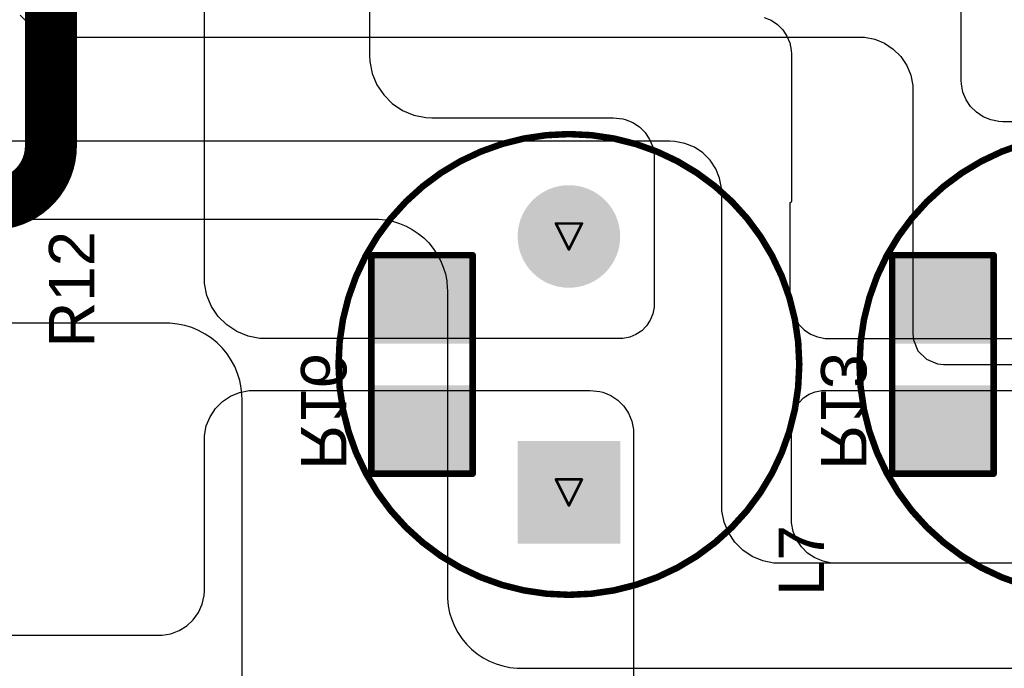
# Model space of a CAD drawing. Header units: inches. Extents: x 0 to 11.2, y -0.2 to 5.5.
# Tile 20 of 57: x 2.34 to 3.097, y 0.275 to 0.773. Entities that reach past the tile are written whole.
import ezdxf

# ---------------------------------------------------------------- set-up
doc = ezdxf.new("R2010")
doc.units = ezdxf.units.IN
doc.header["$MEASUREMENT"] = 0
for name, color, linetype in [('Bottom Layer', 5, 'Continuous'), ('Bottom Overlay', 54, 'Continuous'), ('Bottom Paste', 16, 'Continuous'), ('Bottom Solder', 6, 'Continuous'), ('Drill Drawing', 1, 'Continuous'), ('Multi-Layer', 9, 'Continuous'), ('Pad Holes', 156, 'Continuous'), ('Top Layer', 1, 'Continuous'), ('Top Overlay', 2, 'Continuous'), ('Top Solder', 216, 'Continuous')]:
    doc.layers.add(name, color=color, linetype=linetype)
doc.styles.add('Arial', font='txt', dxfattribs={"height": 0.2})

# ---------------------------------------------------------------- blocks, each defined once
blk = doc.blocks.new('R___1206_B_34')
at = {"layer": 'Bottom Layer'}
for points in [[(-0.08, 0.035), (-0.02, 0.035), (-0.02, -0.035), (-0.08, -0.035)], [(0.02, 0.035), (0.08, 0.035), (0.08, -0.035), (0.02, -0.035)]]:
    blk.add_hatch(color=5, dxfattribs=at).paths.add_polyline_path(points)
at = {"layer": 'Bottom Paste'}
for points in [[(-0.08, 0.035), (-0.02, 0.035), (-0.02, -0.035), (-0.08, -0.035)], [(0.02, 0.035), (0.08, 0.035), (0.08, -0.035), (0.02, -0.035)]]:
    blk.add_hatch(color=16, dxfattribs=at).paths.add_polyline_path(points)
at = {"layer": 'Bottom Solder'}
for points in [[(-0.084, 0.039), (-0.016, 0.039), (-0.016, -0.039), (-0.084, -0.039)], [(0.016, 0.039), (0.084, 0.039), (0.084, -0.039), (0.016, -0.039)]]:
    blk.add_hatch(color=6, dxfattribs=at).paths.add_polyline_path(points)
at = {"layer": 'Bottom Overlay', "const_width": 0.005}
for points in [[(-0.084, 0.039), (-0.084, -0.039)], [(-0.084, 0.039), (0.084, 0.039)], [(0.084, 0.039), (0.084, -0.039)], [(-0.084, -0.039), (0.084, -0.039)]]:
    blk.add_lwpolyline(points, dxfattribs=at)
at = {"layer": 'Bottom Overlay', "const_width": 0.0025}
for points in [[(-0.08525, 0.039, 1), (-0.08275, 0.039, 1)], [(-0.08525, 0.039, 1), (-0.08275, 0.039, 1)], [(0.08275, 0.039, 1), (0.08525, 0.039, 1)], [(0.08275, 0.039, 1), (0.08525, 0.039, 1)], [(-0.08525, -0.039, 1), (-0.08275, -0.039, 1)], [(-0.08525, -0.039, 1), (-0.08275, -0.039, 1)], [(0.08275, -0.039, 1), (0.08525, -0.039, 1)], [(0.08275, -0.039, 1), (0.08525, -0.039, 1)]]:
    blk.add_lwpolyline(points, format="xyb", close=True, dxfattribs=at)
blk = doc.blocks.new('R___1206_B_37')
at = {"layer": 'Bottom Layer'}
for points in [[(-0.08, 0.035), (-0.02, 0.035), (-0.02, -0.035), (-0.08, -0.035)], [(0.02, 0.035), (0.08, 0.035), (0.08, -0.035), (0.02, -0.035)]]:
    blk.add_hatch(color=5, dxfattribs=at).paths.add_polyline_path(points)
at = {"layer": 'Bottom Paste'}
for points in [[(-0.08, 0.035), (-0.02, 0.035), (-0.02, -0.035), (-0.08, -0.035)], [(0.02, 0.035), (0.08, 0.035), (0.08, -0.035), (0.02, -0.035)]]:
    blk.add_hatch(color=16, dxfattribs=at).paths.add_polyline_path(points)
at = {"layer": 'Bottom Solder'}
for points in [[(-0.084, 0.039), (-0.016, 0.039), (-0.016, -0.039), (-0.084, -0.039)], [(0.016, 0.039), (0.084, 0.039), (0.084, -0.039), (0.016, -0.039)]]:
    blk.add_hatch(color=6, dxfattribs=at).paths.add_polyline_path(points)
at = {"layer": 'Bottom Overlay', "const_width": 0.005}
for points in [[(-0.084, 0.039), (-0.084, -0.039)], [(-0.084, 0.039), (0.084, 0.039)], [(0.084, 0.039), (0.084, -0.039)], [(-0.084, -0.039), (0.084, -0.039)]]:
    blk.add_lwpolyline(points, dxfattribs=at)
at = {"layer": 'Bottom Overlay', "const_width": 0.0025}
for points in [[(-0.08525, 0.039, 1), (-0.08275, 0.039, 1)], [(-0.08525, 0.039, 1), (-0.08275, 0.039, 1)], [(0.08275, 0.039, 1), (0.08525, 0.039, 1)], [(0.08275, 0.039, 1), (0.08525, 0.039, 1)], [(-0.08525, -0.039, 1), (-0.08275, -0.039, 1)], [(-0.08525, -0.039, 1), (-0.08275, -0.039, 1)], [(0.08275, -0.039, 1), (0.08525, -0.039, 1)], [(0.08275, -0.039, 1), (0.08525, -0.039, 1)]]:
    blk.add_lwpolyline(points, format="xyb", close=True, dxfattribs=at)
blk = doc.blocks.new('PK0810_471MB_51')
at = {"layer": 'Bottom Layer'}
blk.add_hatch(color=5, dxfattribs=at).paths.add_polyline_path([(-0.133853, 0.035433), (-0.062987, 0.035433), (-0.062987, -0.035433), (-0.133853, -0.035433)])
h = blk.add_hatch(color=5, dxfattribs=at)
edge = h.paths.add_edge_path()
edge.add_arc((0.09843, 0), 0.035433, 0, 360)
at = {"layer": 'Bottom Solder'}
blk.add_hatch(color=6, dxfattribs=at).paths.add_polyline_path([(-0.137853, 0.039433), (-0.058987, 0.039433), (-0.058987, -0.039433), (-0.137853, -0.039433)])
h = blk.add_hatch(color=6, dxfattribs=at)
edge = h.paths.add_edge_path()
edge.add_arc((0.09843, 0), 0.039433, 0, 360)
at = {"layer": 'Multi-Layer'}
blk.add_hatch(color=9, dxfattribs=at).paths.add_polyline_path([(-0.133853, 0.035433), (-0.062987, 0.035433), (-0.062987, -0.035433), (-0.133853, -0.035433)])
h = blk.add_hatch(color=9, dxfattribs=at)
edge = h.paths.add_edge_path()
edge.add_arc((0.09843, 0), 0.035433, 0, 360)
at = {"layer": 'Pad Holes'}
h = blk.add_hatch(color=7, dxfattribs=at)
edge = h.paths.add_edge_path()
edge.add_arc((-0.098429, 0), 0.019685, 0, 360)
h = blk.add_hatch(color=7, dxfattribs=at)
edge = h.paths.add_edge_path()
edge.add_arc((0.098429, 0), 0.019685, 0, 360)
at = {"layer": 'Top Layer'}
blk.add_hatch(color=1, dxfattribs=at).paths.add_polyline_path([(-0.133853, 0.035433), (-0.062987, 0.035433), (-0.062987, -0.035433), (-0.133853, -0.035433)])
h = blk.add_hatch(color=1, dxfattribs=at)
edge = h.paths.add_edge_path()
edge.add_arc((0.09843, 0), 0.035433, 0, 360)
at = {"layer": 'Top Solder'}
blk.add_hatch(color=216, dxfattribs=at).paths.add_polyline_path([(-0.137853, 0.039433), (-0.058987, 0.039433), (-0.058987, -0.039433), (-0.137853, -0.039433)])
h = blk.add_hatch(color=216, dxfattribs=at)
edge = h.paths.add_edge_path()
edge.add_arc((0.09843, 0), 0.039433, 0, 360)
at = {"layer": 'Top Overlay'}
for points, const_width in [([(0.17717, 0, 1), (-0.17717, 0, 1)], 0.005), ([(-0.17842, 0, 1), (-0.17592, 0, 1)], 0.0025), ([(0.17592, 0, 1), (0.17842, 0, 1)], 0.0025)]:
    blk.add_lwpolyline(points, format="xyb", close=True, dxfattribs=dict(at, const_width=const_width))
blk = doc.blocks.new('PK0810_471MB_53')
at = {"layer": 'Bottom Layer'}
blk.add_hatch(color=5, dxfattribs=at).paths.add_polyline_path([(-0.133853, 0.035433), (-0.062987, 0.035433), (-0.062987, -0.035433), (-0.133853, -0.035433)])
h = blk.add_hatch(color=5, dxfattribs=at)
edge = h.paths.add_edge_path()
edge.add_arc((0.09843, 0), 0.035433, 0, 360)
at = {"layer": 'Bottom Solder'}
blk.add_hatch(color=6, dxfattribs=at).paths.add_polyline_path([(-0.137853, 0.039433), (-0.058987, 0.039433), (-0.058987, -0.039433), (-0.137853, -0.039433)])
h = blk.add_hatch(color=6, dxfattribs=at)
edge = h.paths.add_edge_path()
edge.add_arc((0.09843, 0), 0.039433, 0, 360)
at = {"layer": 'Multi-Layer'}
blk.add_hatch(color=9, dxfattribs=at).paths.add_polyline_path([(-0.133853, 0.035433), (-0.062987, 0.035433), (-0.062987, -0.035433), (-0.133853, -0.035433)])
h = blk.add_hatch(color=9, dxfattribs=at)
edge = h.paths.add_edge_path()
edge.add_arc((0.09843, 0), 0.035433, 0, 360)
at = {"layer": 'Pad Holes'}
h = blk.add_hatch(color=7, dxfattribs=at)
edge = h.paths.add_edge_path()
edge.add_arc((-0.098429, 0), 0.019685, 0, 360)
h = blk.add_hatch(color=7, dxfattribs=at)
edge = h.paths.add_edge_path()
edge.add_arc((0.098429, 0), 0.019685, 0, 360)
at = {"layer": 'Top Layer'}
blk.add_hatch(color=1, dxfattribs=at).paths.add_polyline_path([(-0.133853, 0.035433), (-0.062987, 0.035433), (-0.062987, -0.035433), (-0.133853, -0.035433)])
h = blk.add_hatch(color=1, dxfattribs=at)
edge = h.paths.add_edge_path()
edge.add_arc((0.09843, 0), 0.035433, 0, 360)
at = {"layer": 'Top Solder'}
blk.add_hatch(color=216, dxfattribs=at).paths.add_polyline_path([(-0.137853, 0.039433), (-0.058987, 0.039433), (-0.058987, -0.039433), (-0.137853, -0.039433)])
h = blk.add_hatch(color=216, dxfattribs=at)
edge = h.paths.add_edge_path()
edge.add_arc((0.09843, 0), 0.039433, 0, 360)
at = {"layer": 'Top Overlay'}
for points, const_width in [([(0.17717, 0, 1), (-0.17717, 0, 1)], 0.005), ([(-0.17842, 0, 1), (-0.17592, 0, 1)], 0.0025), ([(0.17592, 0, 1), (0.17842, 0, 1)], 0.0025)]:
    blk.add_lwpolyline(points, format="xyb", close=True, dxfattribs=dict(at, const_width=const_width))

msp = doc.modelspace()

# ---------------------------------------------------------------- linework, layer by layer
at = {"layer": 'Bottom Layer'}
for p, q in [((2.482, 0.57513), (2.482, 1.247)), ((2.609, 1.0509), (2.609, 0.746)), ((3.064, 0.727), (3.064, 0.80619)), ((2.91258, 0.77517), (2.91791, 0.77296)), ((2.91791, 0.77296), (2.92271, 0.76976)), ((2.92271, 0.76976), (2.92679, 0.76567)), ((2.92679, 0.76567), (2.93, 0.76088)), ((2.93, 0.76088), (2.93221, 0.75555)), ((2.93221, 0.75555), (2.93333, 0.74989)), ((2.93333, 0.74989), (2.93347, 0.747)), ((2.609, 0.746), (2.60923, 0.74129)), ((2.93347, 0.747), (2.93347, 0.747)), ((2.93347, 0.747), (2.93347, 0.63385)), ((2.60923, 0.74129), (2.61107, 0.73207)), ((2.61107, 0.73207), (2.61467, 0.72337)), ((3.06415, 0.72386), (3.064, 0.727)), ((3.064, 0.727), (3.064, 0.727)), ((2.61467, 0.72337), (2.6199, 0.71555)), ((3.06538, 0.71771), (3.06415, 0.72386)), ((2.6199, 0.71555), (2.62655, 0.7089)), ((3.06778, 0.71192), (3.06538, 0.71771)), ((3.07126, 0.7067), (3.06778, 0.71192)), ((2.62655, 0.7089), (2.63437, 0.70367)), ((3.0757, 0.70226), (3.07126, 0.7067)), ((2.63437, 0.70367), (2.64307, 0.70007)), ((2.64307, 0.70007), (2.65229, 0.69823)), ((2.65229, 0.69823), (2.657, 0.698)), ((2.657, 0.698), (2.79647, 0.698)), ((2.79647, 0.698), (2.79647, 0.698)), ((2.79647, 0.698), (2.79647, 0.698)), ((2.79647, 0.698), (2.79648, 0.698)), ((2.79648, 0.698), (2.80382, 0.69716)), ((2.80382, 0.69716), (2.80567, 0.69679)), ((2.80567, 0.69679), (2.81141, 0.69441)), ((3.08092, 0.69878), (3.0757, 0.70226)), ((3.08671, 0.69638), (3.08092, 0.69878)), ((2.81141, 0.69441), (2.81657, 0.69096)), ((2.81657, 0.69096), (2.82096, 0.68657)), ((3.09286, 0.69515), (3.08671, 0.69638)), ((3.096, 0.695), (3.09286, 0.69515)), ((3.20678, 0.695), (3.096, 0.695)), ((2.82096, 0.68657), (2.82441, 0.68141)), ((2.82441, 0.68141), (2.82679, 0.67567)), ((2.82679, 0.67567), (2.828, 0.66958)), ((2.828, 0.66958), (2.828, 0.66647)), ((2.828, 0.66647), (2.828, 0.555)), ((2.93255, 0.63272), (2.93232, 0.6327)), ((2.93232, 0.6327), (2.93232, 0.6327)), ((2.93232, 0.6327), (2.93232, 0.55828)), ((2.93296, 0.63289), (2.93255, 0.63272)), ((2.93328, 0.63321), (2.93296, 0.63289)), ((2.93345, 0.63363), (2.93328, 0.63321)), ((2.93347, 0.63385), (2.93345, 0.63363)), ((2.48202, 0.57049), (2.482, 0.57513)), ((2.48388, 0.5614), (2.48202, 0.57049)), ((2.48748, 0.55285), (2.48388, 0.5614)), ((2.49268, 0.54516), (2.48748, 0.55285)), ((2.828, 0.555), (2.828, 0.555)), ((2.828, 0.555), (2.828, 0.55237)), ((2.93232, 0.55828), (2.93232, 0.55533)), ((2.93232, 0.55533), (2.93347, 0.54953)), ((2.82697, 0.54721), (2.82496, 0.54234)), ((2.828, 0.55237), (2.82697, 0.54721)), ((2.93347, 0.54953), (2.93574, 0.54407)), ((2.49927, 0.53864), (2.49268, 0.54516)), ((2.50701, 0.53352), (2.49927, 0.53864)), ((2.82204, 0.53797), (2.81831, 0.53425)), ((2.82496, 0.54234), (2.82204, 0.53797)), ((2.93574, 0.54407), (2.93902, 0.53916)), ((2.93902, 0.53916), (2.9432, 0.53498)), ((2.5156, 0.53002), (2.50701, 0.53352)), ((2.81394, 0.53132), (2.80908, 0.52931)), ((2.81831, 0.53425), (2.81394, 0.53132)), ((2.9432, 0.53498), (2.94811, 0.5317)), ((2.94811, 0.5317), (2.95357, 0.52944)), ((2.52471, 0.52826), (2.5156, 0.53002)), ((2.52935, 0.52828), (2.52471, 0.52826)), ((2.80128, 0.52828), (2.52935, 0.52828)), ((2.52935, 0.52828), (2.52935, 0.52828)), ((2.80392, 0.52828), (2.80128, 0.52828)), ((2.80908, 0.52931), (2.80392, 0.52828)), ((2.95357, 0.52944), (2.95937, 0.52828)), ((2.95937, 0.52828), (2.96232, 0.52828)), ((2.96232, 0.52828), (3.20193, 0.52828)), ((2.50215, 0.48393), (2.50912, 0.48681)), ((2.50912, 0.48681), (2.51651, 0.48828)), ((2.51651, 0.48828), (2.71454, 0.48828)), ((2.71454, 0.48828), (2.77871, 0.48828)), ((2.77871, 0.48828), (2.77872, 0.48828)), ((2.77872, 0.48828), (2.77872, 0.48828)), ((2.77872, 0.48828), (2.77872, 0.48828)), ((2.77872, 0.48828), (2.78607, 0.48747)), ((2.78607, 0.48747), (2.78842, 0.48701)), ((2.78842, 0.48701), (2.79448, 0.4845)), ((2.94286, 0.4825), (2.9471, 0.48534)), ((2.9471, 0.48534), (2.95182, 0.48729)), ((2.95182, 0.48729), (2.95682, 0.48829)), ((2.95682, 0.48829), (2.95937, 0.48829)), ((2.95937, 0.48829), (3.20193, 0.48829)), ((2.49055, 0.47441), (2.49588, 0.47974)), ((2.49588, 0.47974), (2.50215, 0.48393)), ((2.79448, 0.4845), (2.79993, 0.48085)), ((2.79993, 0.48085), (2.80457, 0.47622)), ((2.93642, 0.47465), (2.93926, 0.4789)), ((2.93926, 0.4789), (2.94286, 0.4825)), ((2.48636, 0.46813), (2.49055, 0.47441)), ((2.80457, 0.47622), (2.80821, 0.47077)), ((2.80821, 0.47077), (2.81072, 0.46471)), ((2.93347, 0.46239), (2.93445, 0.46987)), ((2.93445, 0.46987), (2.93447, 0.46994)), ((2.93447, 0.46994), (2.93642, 0.47465)), ((2.48347, 0.46117), (2.48636, 0.46813)), ((2.81072, 0.46471), (2.812, 0.45828)), ((2.93347, 0.38651), (2.93347, 0.46239)), ((2.93347, 0.46239), (2.93347, 0.46239)), ((2.93347, 0.46239), (2.93347, 0.46239)), ((2.482, 0.45377), (2.48347, 0.46117)), ((2.812, 0.45828), (2.812, 0.455)), ((2.812, 0.455), (2.812, 0.30564)), ((2.482, 0.334), (2.482, 0.45377)), ((2.93479, 0.37988), (2.93347, 0.38651)), ((2.93738, 0.37363), (2.93479, 0.37988)), ((2.94114, 0.36801), (2.93738, 0.37363)), ((2.94592, 0.36323), (2.94114, 0.36801)), ((2.95154, 0.35948), (2.94592, 0.36323)), ((2.95778, 0.35689), (2.95154, 0.35948)), ((2.96441, 0.35557), (2.95778, 0.35689)), ((2.9678, 0.35557), (2.96441, 0.35557)), ((3.10494, 0.35557), (2.9678, 0.35557)), ((2.48173, 0.33057), (2.482, 0.334)), ((2.4802, 0.32388), (2.48173, 0.33057)), ((2.4774, 0.31762), (2.4802, 0.32388)), ((2.46843, 0.30731), (2.47342, 0.31202)), ((2.47342, 0.31202), (2.4774, 0.31762)), ((2.4562, 0.30122), (2.46262, 0.30366)), ((2.46262, 0.30366), (2.46843, 0.30731)), ((2.812, 0.30564), (2.812, 0.045)), ((1.8, 0.3), (2.446, 0.3)), ((2.446, 0.3), (2.44944, 0.30007)), ((2.44944, 0.30007), (2.4562, 0.30122))]:
    msp.add_line(p, q, dxfattribs=at)
at = {"layer": 'Bottom Layer', "const_width": 0.04}
msp.add_lwpolyline([(2.364, 0.67624), (2.364, 1.33652)], dxfattribs=at)
msp.add_lwpolyline([(2.364, 0.67624, -0.414214), (2.3195, 0.63174)], format="xyb", dxfattribs=at)
at = {"layer": 'Bottom Layer', "const_width": 0.02}
msp.add_lwpolyline([(2.354, 0.67624, 1), (2.374, 0.67624, 1)], format="xyb", close=True, dxfattribs=at)
msp.add_lwpolyline([(2.354, 0.67624, 1), (2.374, 0.67624, 1)], format="xyb", close=True, dxfattribs=at)
at = {"layer": 'Drill Drawing', "const_width": 0.002}
for points in [[(2.75235, 0.61671), (2.77235, 0.61671)], [(2.75235, 0.61671), (2.76235, 0.59671)], [(2.76235, 0.59671), (2.77235, 0.61671)], [(2.75235, 0.41986), (2.77235, 0.41986)], [(2.75235, 0.41986), (2.76235, 0.39986)], [(2.76235, 0.39986), (2.77235, 0.41986)]]:
    msp.add_lwpolyline(points, dxfattribs=at)
at = {"layer": 'Drill Drawing', "const_width": 0.001}
for points in [[(2.75185, 0.61671, 1), (2.75285, 0.61671, 1)], [(2.75185, 0.61671, 1), (2.75285, 0.61671, 1)], [(2.77185, 0.61671, 1), (2.77285, 0.61671, 1)], [(2.77185, 0.61671, 1), (2.77285, 0.61671, 1)], [(2.76185, 0.59671, 1), (2.76285, 0.59671, 1)], [(2.76185, 0.59671, 1), (2.76285, 0.59671, 1)], [(2.75185, 0.41986, 1), (2.75285, 0.41986, 1)], [(2.75185, 0.41986, 1), (2.75285, 0.41986, 1)], [(2.77185, 0.41986, 1), (2.77285, 0.41986, 1)], [(2.77185, 0.41986, 1), (2.77285, 0.41986, 1)], [(2.76185, 0.39986, 1), (2.76285, 0.39986, 1)], [(2.76185, 0.39986, 1), (2.76285, 0.39986, 1)]]:
    msp.add_lwpolyline(points, format="xyb", close=True, dxfattribs=at)
at = {"layer": 'Top Layer'}
for p, q in [((2.34048, 0.77687), (2.34687, 0.77048)), ((2.34687, 0.77048), (2.3544, 0.76545)), ((2.3544, 0.76545), (2.36276, 0.76199)), ((2.36276, 0.76199), (2.37163, 0.76022)), ((2.37163, 0.76022), (2.37615, 0.76)), ((2.37615, 0.76), (2.37615, 0.76)), ((2.37615, 0.76), (2.98551, 0.76)), ((2.98551, 0.76), (2.98957, 0.76)), ((2.98957, 0.76), (2.99755, 0.75841)), ((2.99755, 0.75841), (3.00507, 0.7553)), ((3.00507, 0.7553), (3.01183, 0.75078)), ((3.01183, 0.75078), (3.01759, 0.74503)), ((3.01759, 0.74503), (3.02211, 0.73826)), ((3.02211, 0.73826), (3.02522, 0.73075)), ((3.02522, 0.73075), (3.02681, 0.72277)), ((3.02681, 0.72277), (3.02681, 0.7187)), ((3.02681, 0.7187), (3.02681, 0.7187)), ((3.02681, 0.7187), (3.02681, 0.53194)), ((2.84, 0.68), (2.21489, 0.68)), ((2.84392, 0.67981), (2.84, 0.68)), ((2.85161, 0.67828), (2.84392, 0.67981)), ((2.85886, 0.67528), (2.85161, 0.67828)), ((2.86538, 0.67092), (2.85886, 0.67528)), ((2.87092, 0.66538), (2.86538, 0.67092)), ((2.87528, 0.65886), (2.87092, 0.66538)), ((2.87828, 0.65161), (2.87528, 0.65886)), ((2.87981, 0.64392), (2.87828, 0.65161)), ((2.88, 0.64), (2.87981, 0.64392)), ((2.88, 0.4), (2.88, 0.64)), ((1.98, 0.62), (2.61326, 0.62)), ((2.61326, 0.62), (2.616, 0.62)), ((2.616, 0.62), (2.62144, 0.61946)), ((2.62144, 0.61946), (2.62681, 0.6184)), ((2.62681, 0.6184), (2.63204, 0.61681)), ((2.63204, 0.61681), (2.6371, 0.61471)), ((2.6371, 0.61471), (2.64192, 0.61214)), ((2.64192, 0.61214), (2.64647, 0.6091)), ((2.64647, 0.6091), (2.6507, 0.60562)), ((2.6507, 0.60562), (2.65457, 0.60176)), ((2.65457, 0.60176), (2.65804, 0.59753)), ((2.65804, 0.59753), (2.66108, 0.59298)), ((2.66108, 0.59298), (2.66366, 0.58815)), ((2.66366, 0.58815), (2.66576, 0.5831)), ((2.66576, 0.5831), (2.66734, 0.57786)), ((2.66734, 0.57786), (2.66841, 0.57249)), ((2.66841, 0.57249), (2.66849, 0.57169)), ((2.66849, 0.57169), (2.66895, 0.56432)), ((2.66895, 0.56432), (2.66895, 0.56431)), ((2.66895, 0.56431), (2.66895, 0.56431)), ((2.66895, 0.56431), (2.66895, 0.56431)), ((2.66895, 0.56431), (2.66895, 0.33105)), ((2.36048, 0.54), (1.8254, 0.54)), ((2.45269, 0.54), (2.36048, 0.54)), ((2.4527, 0.54), (2.45269, 0.54)), ((2.45269, 0.54), (2.45269, 0.54)), ((2.45269, 0.54), (2.45269, 0.54)), ((2.45556, 0.53993), (2.4527, 0.54)), ((2.46125, 0.53937), (2.45556, 0.53993)), ((2.46686, 0.53825), (2.46125, 0.53937)), ((2.47234, 0.53659), (2.46686, 0.53825)), ((2.47762, 0.5344), (2.47234, 0.53659)), ((2.48267, 0.5317), (2.47762, 0.5344)), ((2.48743, 0.52853), (2.48267, 0.5317)), ((3.02681, 0.53194), (3.02726, 0.52732)), ((2.49185, 0.5249), (2.48743, 0.52853)), ((2.4959, 0.52085), (2.49185, 0.5249)), ((3.02726, 0.52732), (3.03079, 0.5188)), ((2.49953, 0.51643), (2.4959, 0.52085)), ((2.5027, 0.51167), (2.49953, 0.51643)), ((3.03079, 0.5188), (3.03732, 0.51227)), ((2.5054, 0.50662), (2.5027, 0.51167)), ((3.03732, 0.51227), (3.04585, 0.50874)), ((3.04585, 0.50874), (3.05046, 0.50829)), ((3.05046, 0.50829), (3.20082, 0.50829)), ((2.50759, 0.50134), (2.5054, 0.50662)), ((2.50925, 0.49586), (2.50759, 0.50134)), ((2.51037, 0.49025), (2.50925, 0.49586)), ((2.51093, 0.48456), (2.51037, 0.49025)), ((2.511, 0.48169), (2.51093, 0.48456)), ((2.511, 0.189), (2.511, 0.48169)), ((2.88, 0.39562), (2.88, 0.4)), ((2.88, 0.4), (2.88, 0.4)), ((2.88171, 0.38704), (2.88, 0.39562)), ((2.88506, 0.37895), (2.88171, 0.38704)), ((2.88992, 0.37168), (2.88506, 0.37895)), ((2.89611, 0.36549), (2.88992, 0.37168)), ((2.90338, 0.36063), (2.89611, 0.36549)), ((2.91147, 0.35728), (2.90338, 0.36063)), ((2.92005, 0.35557), (2.91147, 0.35728)), ((2.92443, 0.35557), (2.92005, 0.35557)), ((3.19843, 0.35557), (2.92443, 0.35557)), ((2.66895, 0.33105), (2.66902, 0.32829)), ((2.66902, 0.32829), (2.66956, 0.32278)), ((2.66956, 0.32278), (2.67064, 0.31736)), ((2.67064, 0.31736), (2.67224, 0.31207)), ((2.67224, 0.31207), (2.67436, 0.30696)), ((2.67436, 0.30696), (2.67696, 0.30209)), ((2.67696, 0.30209), (2.68004, 0.29749)), ((2.68004, 0.29749), (2.68354, 0.29321)), ((2.68354, 0.29321), (2.68745, 0.2893)), ((2.68745, 0.2893), (2.69173, 0.2858)), ((2.69173, 0.2858), (2.69632, 0.28272)), ((2.69632, 0.28272), (2.7012, 0.28012)), ((2.7012, 0.28012), (2.70631, 0.278)), ((2.70631, 0.278), (2.7116, 0.2764)), ((2.7116, 0.2764), (2.71702, 0.27532)), ((2.71702, 0.27532), (2.72253, 0.27477)), ((2.72253, 0.27477), (2.72529, 0.27471)), ((2.72529, 0.27471), (3.71471, 0.27471))]:
    msp.add_line(p, q, dxfattribs=at)

# ---------------------------------------------------------------- block references
at = {"rotation": 90}
for name, p in [('PK0810_471MB_51', (2.76235, 0.50829)), ('PK0810_471MB_53', (3.163, 0.50829)), ('R___1206_B_34', (2.64935, 0.50828)), ('R___1206_B_37', (3.05, 0.50828))]:
    msp.add_blockref(name, p, dxfattribs=at)

# ---------------------------------------------------------------- texts
at = {"layer": 'Bottom Overlay', "style": 'Arial', "text_generation_flag": 2}
for s, p in [('R16', (2.55626, 0.42727)), ('R13', (2.95619, 0.42727))]:
    msp.add_text(s, height=0.035, rotation=270, dxfattribs=at).set_placement(p)
at = {"layer": 'Top Overlay', "style": 'Arial'}
for s, p in [('R12', (2.39749, 0.52126)), ('L7', (2.95863, 0.33039))]:
    msp.add_text(s, height=0.035, rotation=90, dxfattribs=at).set_placement(p)

doc.saveas('drawing.dxf')
